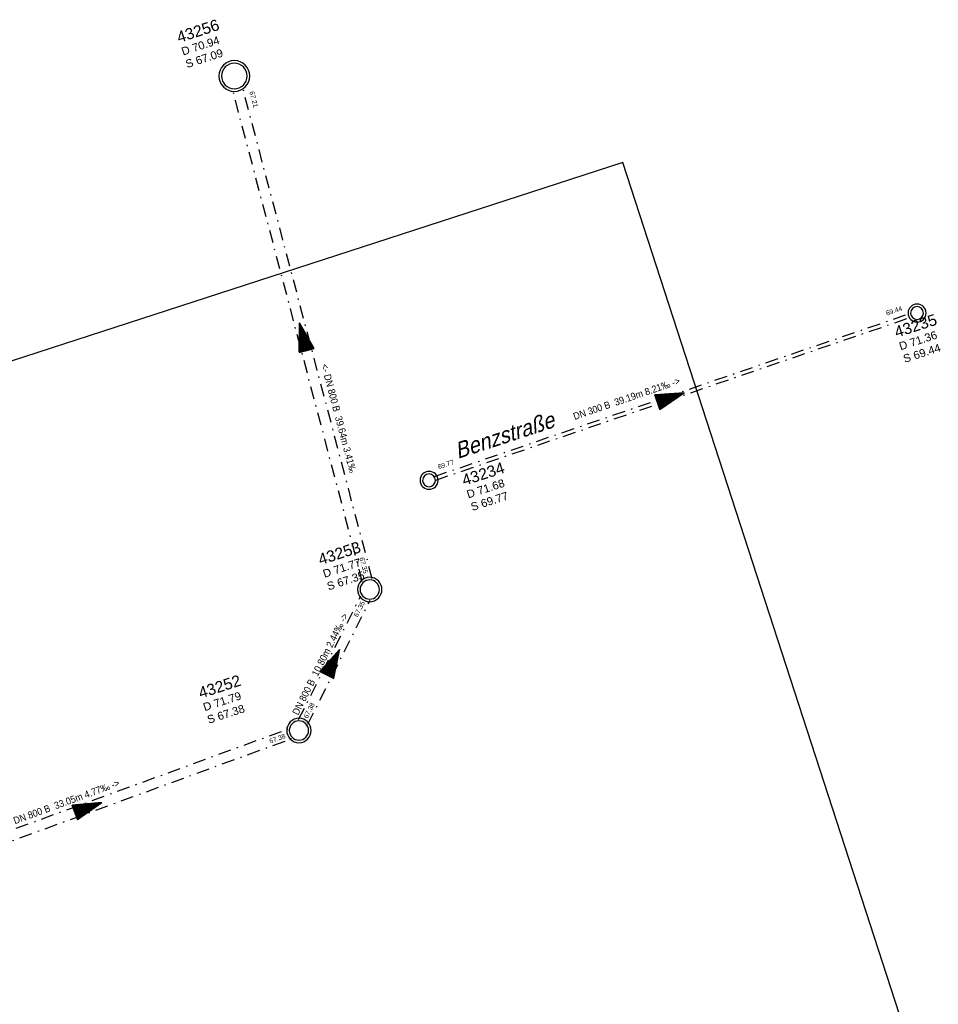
# Model space of a CAD drawing. Header units: metres. Extents: x 32415249 to 32416286, y 5721374 to 5722081.
# Tile 13 of 15: x 32415409 to 32415481, y 5721514 to 5721591. Entities that reach past the tile are written whole.
import ezdxf

# ---------------------------------------------------------------- set-up
doc = ezdxf.new("R2010")
doc.units = ezdxf.units.M
doc.linetypes.add('S2', pattern=[0.5, 0.25, -0.125, 0, -0.125])
doc.layers.get('0').update_dxf_attribs({"linetype": 'CONTINUOUS'})
for name, color, linetype in [('$KANAL_HLKM300', 7, 'CONTINUOUS'), ('$KANAL_HLKM300_PFEIL', 7, 'CONTINUOUS'), ('$KANAL_HLKM300_TEXT', 7, 'CONTINUOUS'), ('$KANAL_HLKM300_TEXTROHR', 7, 'CONTINUOUS'), ('$KANAL_HLKM800', 7, 'CONTINUOUS'), ('$KANAL_HLKM800_PFEIL', 7, 'CONTINUOUS'), ('$KANAL_HLKM800_TEXT', 7, 'CONTINUOUS'), ('$KANAL_HLKM800_TEXTROHR', 7, 'CONTINUOUS'), ('$KANAL_SCHACHTINFO_MW0', 7, 'CONTINUOUS'), ('$KANAL_SCHACHTRAND_MW0', 7, 'CONTINUOUS'), ('$KANAL_SCHACHTWAND_MW0', 7, 'CONTINUOUS'), ('$PLANRAHMEN_Ref_LP M250', 7, 'CONTINUOUS'), ('B-TXT-Straßenbeschriftung-M250', 1, 'CONTINUOUS')]:
    doc.layers.add(name, color=color, linetype=linetype)
doc.styles.add('arial', font='arial.ttf')
doc.styles.get("Standard").update_dxf_attribs({"font": 'arial.ttf', "width": 0.9})

# ---------------------------------------------------------------- blocks, each defined once
blk = doc.blocks.new('KHPFEILSOLID')
h = blk.add_hatch()
h.set_pattern_fill('NET', color=0, scale=0.08, style=0)
h.set_pattern_definition([(0, (-6e-18, 0.184973), (0, 0.01), []), (90, (-6e-18, 0.184973), (-0.01, 6e-19), [])])
h.paths.add_polyline_path([(0, -1.305), (0.603, -1.305), (0, 0.925), (-0.603, -1.305)])
at = {"color": 0, "linetype": 'Continuous'}
blk.add_lwpolyline([(0, -1.305), (0.603, -1.305), (0, 0.925), (-0.603, -1.305)], close=True, dxfattribs=at)
blk = doc.blocks.new('Ka_stxt_ohs')
at = {"style": 'arial'}
for tag, p, height in [('NM', (0.58, -3.78), 1.4), ('DH', (0.58, -5.43), 1), ('SH', (0.58, -7.08), 1)]:
    blk.add_attdef(tag, p, '', height=height, dxfattribs=at)

msp = doc.modelspace()

# ---------------------------------------------------------------- linework, layer by layer
at = {"layer": '$KANAL_HLKM300', "color": 251, "linetype": 'S2', "ltscale": 4, "elevation": 69.766}
for points in [[(32415441.58, 5721555.52), (32415478.653, 5721568.232)], [(32415441.678, 5721555.236), (32415478.751, 5721567.948)]]:
    msp.add_lwpolyline(points, dxfattribs=at)
at = {"layer": '$KANAL_HLKM800', "color": 251, "linetype": 'S2', "ltscale": 4}
for points, elevation in [([(32415435.957, 5721547.331), (32415425.853, 5721585.659)], 67.345), ([(32415436.731, 5721547.535), (32415426.627, 5721585.863)], 67.345), ([(32415430.996, 5721536.568), (32415435.841, 5721546.217)], 67.378), ([(32415431.711, 5721536.209), (32415436.556, 5721545.858)], 67.378), ([(32415399.133, 5721524.495), (32415430.175, 5721535.836)], 67.541), ([(32415399.407, 5721523.744), (32415430.45, 5721535.085)], 67.541)]:
    msp.add_lwpolyline(points, dxfattribs=dict(at, elevation=elevation))
at = {"layer": '$KANAL_SCHACHTRAND_MW0', "ltscale": 4}
for points, elevation in [([(32415425.985, 5721585.728, 1), (32415425.985, 5721587.728, 1), (32415425.985, 5721585.728)], 67.09), ([(32415479.175, 5721567.752, 1), (32415479.175, 5721568.752, 1), (32415479.175, 5721567.752)], 69.44), ([(32415441.156, 5721554.716, 1), (32415441.156, 5721555.716, 1), (32415441.156, 5721554.716)], 69.77), ([(32415436.535, 5721545.958, 1), (32415436.535, 5721547.458, 1), (32415436.535, 5721545.958)], 67.35), ([(32415431.017, 5721534.968, 1), (32415431.017, 5721536.468, 1), (32415431.017, 5721534.968)], 67.38)]:
    msp.add_lwpolyline(points, format="xyb", dxfattribs=dict(at, elevation=elevation))
at = {"layer": '$KANAL_SCHACHTWAND_MW0', "ltscale": 4}
for points, elevation in [([(32415425.985, 5721585.528, 1), (32415425.985, 5721587.928, 1), (32415425.985, 5721585.528)], 67.09), ([(32415479.175, 5721567.552, 1), (32415479.175, 5721568.952, 1), (32415479.175, 5721567.552)], 69.44), ([(32415441.156, 5721554.516, 1), (32415441.156, 5721555.916, 1), (32415441.156, 5721554.516)], 69.77), ([(32415436.535, 5721545.758, 1), (32415436.535, 5721547.658, 1), (32415436.535, 5721545.758)], 67.35), ([(32415431.017, 5721534.768, 1), (32415431.017, 5721536.668, 1), (32415431.017, 5721534.768)], 67.38)]:
    msp.add_lwpolyline(points, format="xyb", dxfattribs=dict(at, elevation=elevation))
at = {"layer": '$PLANRAHMEN_Ref_LP M250', "color": 1, "true_color": 0xff0000}
msp.add_lwpolyline([(32415436, 5721496.648), (32415478.798, 5721510.554), (32415456.239, 5721579.981), (32415249.384, 5721512.77), (32415294.501, 5721373.916), (32415458.558, 5721427.221), (32415436, 5721496.648)], dxfattribs=at)

# ---------------------------------------------------------------- block references
at = {"layer": '$KANAL_HLKM300_PFEIL', "color": 251, "rotation": 288.9258773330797}
msp.add_blockref('KHPFEILSOLID', (32415460.166, 5721561.734, 69.605), dxfattribs=at)
at = {"layer": '$KANAL_HLKM800_PFEIL', "color": 251}
for p, rotation in [((32415431.292, 5721566.597, 67.278), 14.76822497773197), ((32415433.776, 5721541.213, 67.365), 333.3391017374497), ((32415414.791, 5721529.79, 67.462), 290.0694366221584)]:
    msp.add_blockref('KHPFEILSOLID', p, dxfattribs=dict(at, rotation=rotation))
at = {"layer": '$KANAL_SCHACHTINFO_MW0', "xscale": 0.6249999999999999, "yscale": 0.6249999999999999, "zscale": 0.625, "rotation": 18}
for p, values in [((32415420.596, 5721591.437, 70.94), {'NM': '43256', 'DH': 'D 70.94', 'SH': 'S 67.09'}), ((32415476.503, 5721568.461, 71.36), {'NM': '43235', 'DH': 'D 71.36', 'SH': 'S 69.44'}), ((32415442.812, 5721556.917, 71.68), {'NM': '43234', 'DH': 'D 71.68', 'SH': 'S 69.77'}), ((32415431.613, 5721550.73, 71.77), {'NM': '43253', 'DH': 'D 71.77', 'SH': 'S 67.35'}), ((32415422.283, 5721540.337, 71.79), {'NM': '43252', 'DH': 'D 71.79', 'SH': 'S 67.38'})]:
    msp.add_blockref('Ka_stxt_ohs', p, dxfattribs=at).add_auto_attribs(values)

# ---------------------------------------------------------------- texts
at = {"layer": '$KANAL_HLKM300_TEXT', "color": 251, "insert": (32415456.641, 5721561.328, 69.605), "char_height": 0.55, "width": 11.84183, "attachment_point": 8, "rotation": 18.92588}
msp.add_mtext('DN 300 B  39.19m 8.21‰ ->', dxfattribs=at)
at = {"layer": '$KANAL_HLKM300_TEXTROHR', "color": 251, "char_height": 0.375, "rotation": 18.92588}
for s, insert, attachment_point in [('69.44', (32415478.047, 5721568.46, 69.444), 9), ('69.77', (32415441.919, 5721556.072, 69.766), 7)]:
    msp.add_mtext(s, dxfattribs=dict(at, insert=insert, attachment_point=attachment_point))
at = {"layer": '$KANAL_HLKM800_TEXT', "color": 251, "char_height": 0.55, "attachment_point": 8}
for s, insert, width, rotation in [('<- DN 800 B  39.64m 3.41‰', (32415433.85, 5721559.981, 67.278), 10.59945, 284.76822), ('DN 800 B  10.80m 2.44‰ ->', (32415432.927, 5721540.77, 67.365), 10.55471, 63.3391), ('DN 800 B  33.05m 4.77‰ ->', (32415413, 5721529.903, 67.462), 13.65651, 20.06944)]:
    msp.add_mtext(s, dxfattribs=dict(at, insert=insert, width=width, rotation=rotation))
at = {"layer": '$KANAL_HLKM800_TEXTROHR', "color": 251, "char_height": 0.375}
for s, insert, attachment_point, rotation in [('67.21', (32415427.153, 5721585.485, 67.21), 7, 284.76822), ('67.35', (32415436.044, 5721547.914, 67.345), 9, 284.76822), ('67.35', (32415436.18, 5721545.673, 67.352), 9, 63.3391), ('67.38', (32415431.693, 5721536.618, 67.378), 7, 63.3391), ('67.38', (32415430.007, 5721535.136, 67.384), 9, 20.06944)]:
    msp.add_mtext(s, dxfattribs=dict(at, insert=insert, attachment_point=attachment_point, rotation=rotation))
at = {"layer": 'B-TXT-Straßenbeschriftung-M250', "style": 'arial', "oblique": 15, "width": 0.9}
msp.add_text('Benzstraße', height=1.25, rotation=18.17634, dxfattribs=at).set_placement((32415443.397, 5721556.878))

doc.saveas('drawing.dxf')
